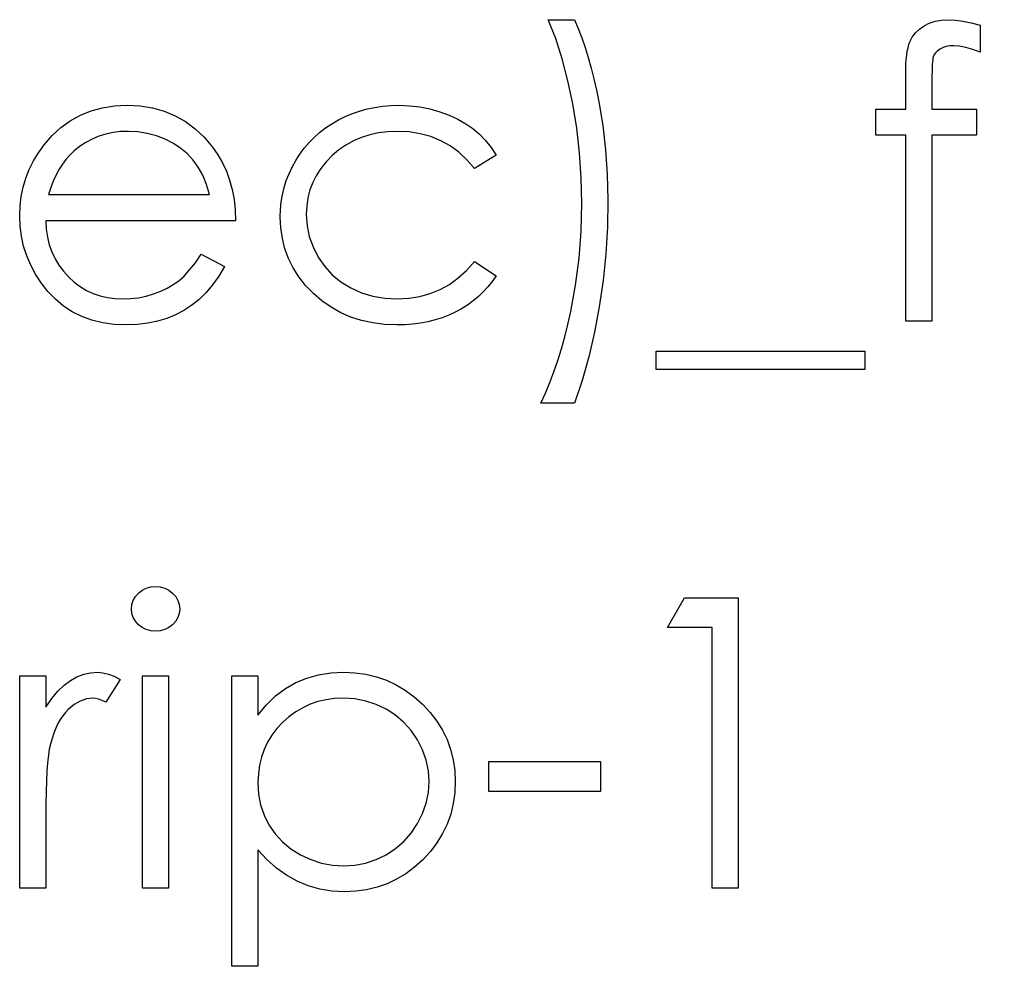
# Model space of a CAD drawing. Header units: inches. Extents: x 1694 to 2505, y -239 to -56.
# Tile 247 of 256: x 1862.866 to 1863.333, y -89.542 to -89.093. Entities that reach past the tile are written whole.
import ezdxf

# ---------------------------------------------------------------- set-up
doc = ezdxf.new("R2010")
doc.units = ezdxf.units.IN
doc.header["$LTSCALE"] = 0.5
doc.header["$MEASUREMENT"] = 0

msp = doc.modelspace()

# ---------------------------------------------------------------- linework, layer by layer
at = {"color": 7, "linetype": 'Continuous'}
for p, q in [((1863.12051, -89.10222), (1863.117, -89.09325)), ((1863.117, -89.09325), (1863.12937, -89.09325)), ((1863.12937, -89.09325), (1863.13116, -89.09748)), ((1863.29783, -89.09488), (1863.30059, -89.09397)), ((1863.30059, -89.09397), (1863.3036, -89.09345)), ((1863.3036, -89.09345), (1863.30686, -89.09325)), ((1863.30686, -89.09325), (1863.31017, -89.09342)), ((1863.31017, -89.09342), (1863.31379, -89.09389)), ((1863.31379, -89.09389), (1863.31771, -89.09472)), ((1863.13116, -89.09748), (1863.13285, -89.10186)), ((1863.29126, -89.09949), (1863.29311, -89.0977)), ((1863.29311, -89.0977), (1863.29532, -89.09615)), ((1863.29532, -89.09615), (1863.29783, -89.09488)), ((1863.31771, -89.09472), (1863.32193, -89.09585)), ((1863.32192, -89.09585), (1863.32193, -89.10871)), ((1863.12363, -89.11186), (1863.12051, -89.10222)), ((1863.13285, -89.10186), (1863.13445, -89.10647)), ((1863.28858, -89.10377), (1863.28974, -89.10151)), ((1863.28974, -89.10151), (1863.29126, -89.09949)), ((1863.13445, -89.10647), (1863.13597, -89.11122)), ((1863.28709, -89.11006), (1863.28737, -89.10821)), ((1863.28737, -89.10821), (1863.28773, -89.10653)), ((1863.28773, -89.10653), (1863.28811, -89.10504)), ((1863.28811, -89.10504), (1863.28858, -89.10377)), ((1863.30178, -89.10802), (1863.30084, -89.10888)), ((1863.30294, -89.10719), (1863.30178, -89.10802)), ((1863.30432, -89.1065), (1863.30294, -89.10719)), ((1863.30584, -89.106), (1863.30432, -89.1065)), ((1863.30755, -89.10573), (1863.30584, -89.106)), ((1863.3094, -89.10562), (1863.30755, -89.10573)), ((1863.31213, -89.10581), (1863.3094, -89.10562)), ((1863.31514, -89.10639), (1863.31213, -89.10581)), ((1863.3184, -89.10736), (1863.31514, -89.10639)), ((1863.32193, -89.10871), (1863.3184, -89.10736)), ((1863.12633, -89.12221), (1863.12363, -89.11186)), ((1863.13597, -89.11122), (1863.13737, -89.11619)), ((1863.28673, -89.11442), (1863.28687, -89.11216)), ((1863.28687, -89.11216), (1863.28709, -89.11006)), ((1863.29943, -89.11224), (1863.29929, -89.11329)), ((1863.29954, -89.11142), (1863.29943, -89.11224)), ((1863.29971, -89.11081), (1863.29954, -89.11142)), ((1863.30015, -89.10981), (1863.29971, -89.11081)), ((1863.30084, -89.10888), (1863.30015, -89.10981)), ((1863.13737, -89.11619), (1863.13867, -89.12132)), ((1863.2866, -89.11956), (1863.28662, -89.11688)), ((1863.28662, -89.11688), (1863.28673, -89.11442)), ((1863.2991, -89.11768), (1863.29905, -89.11959)), ((1863.29913, -89.11602), (1863.2991, -89.11768)), ((1863.29921, -89.11453), (1863.29913, -89.11602)), ((1863.29929, -89.11329), (1863.29921, -89.11453)), ((1863.12865, -89.13322), (1863.12633, -89.12221)), ((1863.13867, -89.12132), (1863.13989, -89.12665)), ((1863.2866, -89.13565), (1863.2866, -89.11956)), ((1863.29905, -89.11959), (1863.29905, -89.13565)), ((1863.13989, -89.12665), (1863.14099, -89.13217)), ((1862.90001, -89.13653), (1862.9054, -89.13504)), ((1862.9054, -89.13504), (1862.91108, -89.13419)), ((1862.91108, -89.13419), (1862.9171, -89.13388)), ((1862.9171, -89.13388), (1862.92328, -89.13419)), ((1862.92328, -89.13419), (1862.92916, -89.13513)), ((1862.92916, -89.13513), (1862.93471, -89.13667)), ((1863.02746, -89.13659), (1863.03102, -89.13562)), ((1863.03102, -89.13562), (1863.03466, -89.13485)), ((1863.03466, -89.13485), (1863.03839, -89.13433)), ((1863.03839, -89.13433), (1863.04223, -89.13399)), ((1863.04223, -89.13399), (1863.04617, -89.13388)), ((1863.04617, -89.13388), (1863.05111, -89.13408)), ((1863.05111, -89.13408), (1863.056, -89.13466)), ((1863.056, -89.13466), (1863.06077, -89.1356)), ((1863.06077, -89.1356), (1863.06547, -89.13695)), ((1863.1305, -89.14468), (1863.12865, -89.13322)), ((1863.14099, -89.13217), (1863.14287, -89.14349)), ((1863.27246, -89.14802), (1863.27246, -89.13565)), ((1863.27246, -89.13565), (1863.2866, -89.13565)), ((1863.29905, -89.13565), (1863.32016, -89.13565)), ((1863.32016, -89.13565), (1863.32016, -89.14802)), ((1862.89016, -89.14123), (1862.89493, -89.13858)), ((1862.89493, -89.13858), (1862.90001, -89.13653)), ((1862.93471, -89.13667), (1862.93993, -89.13883)), ((1862.93993, -89.13883), (1862.94484, -89.14161)), ((1863.01426, -89.14263), (1863.01738, -89.14081)), ((1863.01738, -89.14081), (1863.02064, -89.13918)), ((1863.02064, -89.13918), (1863.02401, -89.13778)), ((1863.02401, -89.13778), (1863.02746, -89.13659)), ((1863.06547, -89.13695), (1863.06994, -89.1386)), ((1863.06994, -89.1386), (1863.07408, -89.14048)), ((1863.07408, -89.14048), (1863.07783, -89.14261)), ((1862.88157, -89.14827), (1862.88572, -89.14443)), ((1862.88572, -89.14443), (1862.89016, -89.14123)), ((1862.94484, -89.14161), (1862.94942, -89.14504)), ((1862.94942, -89.14504), (1862.9537, -89.14907)), ((1863.00849, -89.14677), (1863.01128, -89.14462)), ((1863.01128, -89.14462), (1863.01426, -89.14263)), ((1863.07783, -89.14261), (1863.08126, -89.14495)), ((1863.08126, -89.14495), (1863.08438, -89.14758)), ((1863.13185, -89.15638), (1863.1305, -89.14468)), ((1863.14287, -89.14349), (1863.14419, -89.155)), ((1862.87774, -89.15265), (1862.88157, -89.14827)), ((1862.90051, -89.14995), (1862.89747, -89.15155)), ((1862.90371, -89.1486), (1862.90051, -89.14995)), ((1862.907, -89.14758), (1862.90371, -89.1486)), ((1862.91045, -89.14683), (1862.907, -89.14758)), ((1862.91404, -89.14639), (1862.91045, -89.14683)), ((1862.91773, -89.14625), (1862.91404, -89.14639)), ((1862.92226, -89.14647), (1862.91773, -89.14625)), ((1862.92668, -89.14719), (1862.92226, -89.14647)), ((1862.93101, -89.14835), (1862.92668, -89.14719)), ((1862.93521, -89.15), (1862.93101, -89.14835)), ((1862.93915, -89.15202), (1862.93521, -89.15)), ((1862.9537, -89.14907), (1862.95765, -89.1537)), ((1863.00344, -89.15158), (1863.0059, -89.14909)), ((1863.0059, -89.14909), (1863.00849, -89.14677)), ((1863.02829, -89.14912), (1863.02453, -89.15075)), ((1863.03223, -89.14788), (1863.02829, -89.14912)), ((1863.03637, -89.14697), (1863.03223, -89.14788)), ((1863.04073, -89.14644), (1863.03637, -89.14697)), ((1863.04526, -89.14625), (1863.04073, -89.14644)), ((1863.05092, -89.14653), (1863.04526, -89.14625)), ((1863.05625, -89.14735), (1863.05092, -89.14653)), ((1863.0613, -89.14873), (1863.05625, -89.14735)), ((1863.06605, -89.15067), (1863.0613, -89.14873)), ((1863.08438, -89.14758), (1863.08725, -89.15053)), ((1863.2866, -89.14802), (1863.27246, -89.14802)), ((1863.2866, -89.23635), (1863.2866, -89.14802)), ((1863.29902, -89.14802), (1863.29896, -89.23635)), ((1863.32016, -89.14802), (1863.29902, -89.14802)), ((1862.87503, -89.15641), (1862.87774, -89.15265)), ((1862.89458, -89.15348), (1862.89179, -89.15569)), ((1862.89747, -89.15155), (1862.89458, -89.15348)), ((1862.94269, -89.15434), (1862.93915, -89.15202)), ((1862.94583, -89.15696), (1862.94269, -89.15434)), ((1862.95765, -89.1537), (1862.96019, -89.15732)), ((1862.99908, -89.15707), (1863.00118, -89.15426)), ((1863.00118, -89.15426), (1863.00344, -89.15158)), ((1863.0176, -89.15506), (1863.01443, -89.15776)), ((1863.02097, -89.15274), (1863.0176, -89.15506)), ((1863.02453, -89.15075), (1863.02097, -89.15274)), ((1863.07046, -89.15315), (1863.06605, -89.15067)), ((1863.07458, -89.15619), (1863.07046, -89.15315)), ((1863.08725, -89.15053), (1863.0899, -89.15384)), ((1863.0899, -89.15384), (1863.09227, -89.15748)), ((1863.14419, -89.155), (1863.14499, -89.16679)), ((1862.87266, -89.1603), (1862.87503, -89.15641)), ((1862.88806, -89.15956), (1862.88638, -89.16179)), ((1862.88986, -89.15751), (1862.88806, -89.15956)), ((1862.89179, -89.15569), (1862.88986, -89.15751)), ((1862.94854, -89.15989), (1862.94583, -89.15696)), ((1862.96019, -89.15732), (1862.96237, -89.16113)), ((1862.99715, -89.16008), (1862.99908, -89.15707)), ((1863.01443, -89.15776), (1863.01156, -89.16071)), ((1863.07841, -89.15978), (1863.07458, -89.15619)), ((1863.08192, -89.16392), (1863.07841, -89.15978)), ((1863.09227, -89.15748), (1863.08192, -89.16392)), ((1863.13263, -89.16828), (1863.13185, -89.15638)), ((1862.86904, -89.16844), (1862.87067, -89.1643)), ((1862.87067, -89.1643), (1862.87266, -89.1603)), ((1862.88483, -89.16425), (1862.8834, -89.16695)), ((1862.88638, -89.16179), (1862.88483, -89.16425)), ((1862.95091, -89.1632), (1862.94854, -89.15989)), ((1862.95298, -89.16704), (1862.95091, -89.1632)), ((1862.96237, -89.16113), (1862.96425, -89.16519)), ((1862.99395, -89.16637), (1862.99544, -89.1632)), ((1862.99544, -89.1632), (1862.99715, -89.16008)), ((1863.00907, -89.16383), (1863.00695, -89.16709)), ((1863.01156, -89.16071), (1863.00907, -89.16383)), ((1862.86777, -89.17272), (1862.86904, -89.16844)), ((1862.8834, -89.16695), (1862.88207, -89.16985)), ((1862.95478, -89.1714), (1862.95298, -89.16704)), ((1862.96425, -89.16519), (1862.96576, -89.16944)), ((1862.99268, -89.16963), (1862.99395, -89.16637)), ((1863.00695, -89.16709), (1863.00524, -89.17051)), ((1863.1329, -89.18042), (1863.13263, -89.16828)), ((1863.14499, -89.16679), (1863.14527, -89.17877)), ((1862.86686, -89.17711), (1862.86777, -89.17272)), ((1862.88088, -89.17294), (1862.87981, -89.17628)), ((1862.88207, -89.16985), (1862.88088, -89.17294)), ((1862.95624, -89.17628), (1862.95478, -89.1714)), ((1862.96576, -89.16944), (1862.96698, -89.17391)), ((1862.99083, -89.17631), (1862.99166, -89.17294)), ((1862.99166, -89.17294), (1862.99268, -89.16963)), ((1863.00524, -89.17051), (1863.00388, -89.17407)), ((1862.86634, -89.18164), (1862.86686, -89.17711)), ((1862.87981, -89.17628), (1862.95624, -89.17628)), ((1862.96698, -89.17391), (1862.96786, -89.1786)), ((1862.99028, -89.17976), (1862.99083, -89.17631)), ((1863.00295, -89.1778), (1863.00237, -89.18169)), ((1863.00388, -89.17407), (1863.00295, -89.1778)), ((1862.86614, -89.18627), (1862.86634, -89.18164)), ((1862.96786, -89.1786), (1862.96839, -89.18351)), ((1862.98992, -89.18327), (1862.99028, -89.17976)), ((1863.00237, -89.18169), (1863.00217, -89.18572)), ((1863.13257, -89.19353), (1863.1329, -89.18042)), ((1863.14527, -89.17877), (1863.14502, -89.19169)), ((1862.86637, -89.19122), (1862.86614, -89.18627)), ((1862.96839, -89.18351), (1862.96861, -89.18865)), ((1862.98981, -89.18683), (1862.98992, -89.18327)), ((1862.99006, -89.19207), (1862.98981, -89.18683)), ((1863.00217, -89.18572), (1863.00253, -89.191)), ((1862.86697, -89.19605), (1862.86637, -89.19122)), ((1862.96861, -89.18865), (1862.87851, -89.18865)), ((1862.87851, -89.18865), (1862.87876, -89.19262)), ((1862.9908, -89.19712), (1862.99006, -89.19207)), ((1863.00253, -89.191), (1863.00358, -89.1961)), ((1863.14502, -89.19169), (1863.14425, -89.20441)), ((1862.86802, -89.20071), (1862.86697, -89.19605)), ((1862.87876, -89.19262), (1862.87931, -89.19643)), ((1862.87931, -89.19643), (1862.88019, -89.20005)), ((1862.99202, -89.20195), (1862.9908, -89.19712)), ((1863.00358, -89.1961), (1863.00535, -89.20107)), ((1863.13158, -89.20648), (1863.13257, -89.19353)), ((1862.86951, -89.20527), (1862.86802, -89.20071)), ((1862.88019, -89.20005), (1862.88141, -89.20347)), ((1863.00535, -89.20107), (1863.0078, -89.20587)), ((1862.87139, -89.20971), (1862.86951, -89.20527)), ((1862.88141, -89.20347), (1862.8829, -89.2067)), ((1862.94951, -89.20861), (1862.95232, -89.20455)), ((1862.95232, -89.20455), (1862.96331, -89.21032)), ((1862.99375, -89.20662), (1862.99202, -89.20195)), ((1863.0078, -89.20587), (1863.0109, -89.21032)), ((1863.12995, -89.21921), (1863.13158, -89.20648)), ((1863.14425, -89.20441), (1863.14298, -89.21702)), ((1862.87368, -89.21402), (1862.87139, -89.20971)), ((1862.8829, -89.2067), (1862.88472, -89.20977)), ((1862.88472, -89.20977), (1862.88687, -89.21264)), ((1862.94677, -89.21203), (1862.94951, -89.20861)), ((1862.96331, -89.21032), (1862.9606, -89.21493)), ((1862.99596, -89.21106), (1862.99375, -89.20662)), ((1862.99867, -89.21529), (1862.99596, -89.21106)), ((1863.0109, -89.21032), (1863.01451, -89.21426)), ((1863.07825, -89.21222), (1863.08192, -89.20808)), ((1863.08192, -89.20808), (1863.09227, -89.21487)), ((1862.87641, -89.21818), (1862.87368, -89.21402)), ((1862.88687, -89.21264), (1862.88933, -89.21534)), ((1862.88933, -89.21534), (1862.89204, -89.21777)), ((1862.94164, -89.21714), (1862.94415, -89.2149)), ((1862.94415, -89.2149), (1862.94677, -89.21203)), ((1862.9606, -89.21493), (1862.9577, -89.21907)), ((1863.00184, -89.21934), (1862.99867, -89.21529)), ((1863.01451, -89.21426), (1863.01862, -89.21766)), ((1863.07013, -89.21885), (1863.0743, -89.21581)), ((1863.0743, -89.21581), (1863.07825, -89.21222)), ((1863.09227, -89.21487), (1863.09039, -89.21755)), ((1862.87956, -89.22221), (1862.87641, -89.21818)), ((1862.89204, -89.21777), (1862.89488, -89.2199)), ((1862.89488, -89.2199), (1862.89789, -89.22169)), ((1862.9362, -89.22064), (1862.93904, -89.21898)), ((1862.93904, -89.21898), (1862.94164, -89.21714)), ((1862.9577, -89.21907), (1862.95461, -89.22277)), ((1863.00554, -89.22318), (1863.00184, -89.21934)), ((1863.01862, -89.21766), (1863.02329, -89.22053)), ((1863.02329, -89.22053), (1863.02837, -89.22282)), ((1863.06569, -89.22133), (1863.07013, -89.21885)), ((1863.08835, -89.22009), (1863.08614, -89.22246)), ((1863.09039, -89.21755), (1863.08835, -89.22009)), ((1863.12763, -89.23174), (1863.12995, -89.21921)), ((1863.14298, -89.21702), (1863.14118, -89.22945)), ((1862.88307, -89.22594), (1862.87956, -89.22221)), ((1862.89789, -89.22169), (1862.90106, -89.22315)), ((1862.90106, -89.22315), (1862.90437, -89.22428)), ((1862.90437, -89.22428), (1862.90785, -89.22509)), ((1862.90785, -89.22509), (1862.91147, -89.22558)), ((1862.91895, -89.22561), (1862.92257, -89.22517)), ((1862.92257, -89.22517), (1862.92615, -89.22442)), ((1862.92615, -89.22442), (1862.92969, -89.2234)), ((1862.92969, -89.2234), (1862.93308, -89.22213)), ((1862.93308, -89.22213), (1862.9362, -89.22064)), ((1862.95461, -89.22277), (1862.9513, -89.22597)), ((1863.0096, -89.22669), (1863.00554, -89.22318)), ((1863.02837, -89.22282), (1863.03372, -89.22445)), ((1863.03372, -89.22445), (1863.03938, -89.22542)), ((1863.05081, -89.22547), (1863.05603, -89.22464)), ((1863.05603, -89.22464), (1863.06097, -89.22326)), ((1863.06097, -89.22326), (1863.06569, -89.22133)), ((1863.0838, -89.22467), (1863.08131, -89.22674)), ((1863.08614, -89.22246), (1863.0838, -89.22467)), ((1862.88693, -89.22917), (1862.88307, -89.22594)), ((1862.8911, -89.2319), (1862.88693, -89.22917)), ((1862.91147, -89.22558), (1862.91525, -89.22575)), ((1862.91525, -89.22575), (1862.91895, -89.22561)), ((1862.94779, -89.22876), (1862.9441, -89.23119)), ((1862.9513, -89.22597), (1862.94779, -89.22876)), ((1863.0139, -89.22972), (1863.0096, -89.22669)), ((1863.01849, -89.23229), (1863.0139, -89.22972)), ((1863.03938, -89.22542), (1863.04534, -89.22575)), ((1863.04534, -89.22575), (1863.05081, -89.22547)), ((1863.07863, -89.22865), (1863.07582, -89.23041)), ((1863.08131, -89.22674), (1863.07863, -89.22865)), ((1863.14118, -89.22945), (1863.13892, -89.24156)), ((1862.89557, -89.23414), (1862.8911, -89.2319)), ((1862.9004, -89.23588), (1862.89557, -89.23414)), ((1862.94015, -89.23328), (1862.93601, -89.23502)), ((1862.9441, -89.23119), (1862.94015, -89.23328)), ((1863.02332, -89.23439), (1863.01849, -89.23229)), ((1863.0284, -89.23602), (1863.02332, -89.23439)), ((1863.06977, -89.23345), (1863.06657, -89.23469)), ((1863.07286, -89.23201), (1863.06977, -89.23345)), ((1863.07582, -89.23041), (1863.07286, -89.23201)), ((1863.12625, -89.23784), (1863.12763, -89.23174)), ((1862.90553, -89.23712), (1862.9004, -89.23588)), ((1862.911, -89.23787), (1862.90553, -89.23712)), ((1862.9168, -89.23811), (1862.911, -89.23787)), ((1862.92201, -89.23792), (1862.9168, -89.23811)), ((1862.92695, -89.23734), (1862.92201, -89.23792)), ((1862.93162, -89.23637), (1862.92695, -89.23734)), ((1862.93601, -89.23502), (1862.93162, -89.23637)), ((1863.03372, -89.23718), (1863.0284, -89.23602)), ((1863.0393, -89.23789), (1863.03372, -89.23718)), ((1863.04515, -89.23811), (1863.0393, -89.23789)), ((1863.04899, -89.23803), (1863.04515, -89.23811)), ((1863.05271, -89.23773), (1863.04899, -89.23803)), ((1863.05636, -89.23726), (1863.05271, -89.23773)), ((1863.05986, -89.2366), (1863.05636, -89.23726)), ((1863.06329, -89.23574), (1863.05986, -89.2366)), ((1863.06657, -89.23469), (1863.06329, -89.23574)), ((1863.12479, -89.24377), (1863.12625, -89.23784)), ((1863.29896, -89.23635), (1863.2866, -89.23635)), ((1863.12319, -89.24949), (1863.12479, -89.24377)), ((1863.13892, -89.24156), (1863.13621, -89.25324)), ((1863.12147, -89.25503), (1863.12319, -89.24949)), ((1863.13621, -89.25324), (1863.13301, -89.26445)), ((1863.16823, -89.25048), (1863.26716, -89.25048)), ((1863.16823, -89.25931), (1863.16823, -89.25048)), ((1863.26716, -89.25048), (1863.26716, -89.25931)), ((1863.11965, -89.26036), (1863.12147, -89.25503)), ((1863.11769, -89.2655), (1863.11965, -89.26036)), ((1863.26716, -89.25931), (1863.16823, -89.25931)), ((1863.11565, -89.27046), (1863.11769, -89.2655)), ((1863.13301, -89.26445), (1863.12937, -89.27521)), ((1863.11347, -89.27521), (1863.11565, -89.27046)), ((1863.12936, -89.27521), (1863.11347, -89.27521)), ((1862.92105, -89.36703), (1862.92251, -89.3654)), ((1862.92251, -89.3654), (1862.92428, -89.36405)), ((1862.92428, -89.36405), (1862.92624, -89.36305)), ((1862.92624, -89.36305), (1862.92831, -89.36247)), ((1862.92831, -89.36247), (1862.93057, -89.36228)), ((1862.93057, -89.36228), (1862.93286, -89.36247)), ((1862.93286, -89.36247), (1862.93499, -89.36305)), ((1862.93499, -89.36305), (1862.93695, -89.36405)), ((1862.93695, -89.36405), (1862.93871, -89.3654)), ((1862.93871, -89.3654), (1862.9402, -89.36703)), ((1862.91936, -89.37081), (1862.92, -89.36885)), ((1862.92, -89.36885), (1862.92105, -89.36703)), ((1862.9402, -89.36703), (1862.94125, -89.36885)), ((1862.94125, -89.36885), (1862.94189, -89.37081)), ((1863.17353, -89.38171), (1863.18162, -89.36758)), ((1863.18162, -89.36758), (1863.2071, -89.36758)), ((1863.2071, -89.36758), (1863.2071, -89.50538)), ((1862.91914, -89.37294), (1862.91936, -89.37081)), ((1862.91936, -89.37501), (1862.91914, -89.37294)), ((1862.94189, -89.37081), (1862.94211, -89.37294)), ((1862.94211, -89.37294), (1862.94189, -89.37501)), ((1862.92, -89.37694), (1862.91936, -89.37501)), ((1862.92105, -89.37873), (1862.92, -89.37694)), ((1862.92251, -89.38036), (1862.92105, -89.37873)), ((1862.9402, -89.37873), (1862.93871, -89.38036)), ((1862.94125, -89.37694), (1862.9402, -89.37873)), ((1862.94189, -89.37501), (1862.94125, -89.37694)), ((1862.92428, -89.38171), (1862.92251, -89.38036)), ((1862.92624, -89.38271), (1862.92428, -89.38171)), ((1862.92831, -89.38329), (1862.92624, -89.38271)), ((1862.93057, -89.38348), (1862.92831, -89.38329)), ((1862.93286, -89.38329), (1862.93057, -89.38348)), ((1862.93499, -89.38271), (1862.93286, -89.38329)), ((1862.93695, -89.38171), (1862.93499, -89.38271)), ((1862.93871, -89.38036), (1862.93695, -89.38171)), ((1863.19473, -89.38171), (1863.17353, -89.38171)), ((1863.19473, -89.50538), (1863.19473, -89.38171)), ((1862.86614, -89.40468), (1862.87851, -89.40468)), ((1862.86614, -89.50538), (1862.86614, -89.40468)), ((1862.87851, -89.40468), (1862.87851, -89.4195)), ((1862.88718, -89.4091), (1862.89021, -89.40683)), ((1862.89021, -89.40683), (1862.89333, -89.40512)), ((1862.89333, -89.40512), (1862.89654, -89.40388)), ((1862.89654, -89.40388), (1862.89977, -89.40316)), ((1862.89977, -89.40316), (1862.90308, -89.40291)), ((1862.90308, -89.40291), (1862.90564, -89.40313)), ((1862.90564, -89.40313), (1862.90829, -89.40377)), ((1862.91384, -89.40636), (1862.90705, -89.41707)), ((1862.90829, -89.40377), (1862.91103, -89.40485)), ((1862.91103, -89.40485), (1862.91384, -89.40636)), ((1862.92444, -89.40468), (1862.93681, -89.40468)), ((1862.92444, -89.50538), (1862.92444, -89.40468)), ((1862.93681, -89.40468), (1862.93681, -89.50538)), ((1862.96684, -89.40468), (1862.97921, -89.40468)), ((1862.96684, -89.54247), (1862.96684, -89.40468)), ((1862.97921, -89.40468), (1862.97921, -89.42331)), ((1862.99718, -89.4078), (1863.00242, -89.40567)), ((1863.00242, -89.40567), (1863.00794, -89.40413)), ((1863.00794, -89.40413), (1863.01377, -89.40322)), ((1863.01377, -89.40322), (1863.01989, -89.40291)), ((1863.01989, -89.40291), (1863.02525, -89.40316)), ((1863.02525, -89.40316), (1863.03044, -89.40385)), ((1863.03044, -89.40385), (1863.03541, -89.40504)), ((1863.03541, -89.40504), (1863.04018, -89.40672)), ((1863.04018, -89.40672), (1863.04476, -89.40885)), ((1862.88133, -89.41542), (1862.88422, -89.41194)), ((1862.88422, -89.41194), (1862.88718, -89.4091)), ((1862.9876, -89.41412), (1862.99224, -89.41059)), ((1862.99224, -89.41059), (1862.99718, -89.4078)), ((1863.04476, -89.40885), (1863.04913, -89.41147)), ((1863.04913, -89.41147), (1863.05332, -89.41456)), ((1862.87851, -89.4195), (1862.88133, -89.41542)), ((1862.89485, -89.4166), (1862.89201, -89.41826)), ((1862.89778, -89.41561), (1862.89485, -89.4166)), ((1862.90073, -89.41528), (1862.89778, -89.41561)), ((1862.90208, -89.41539), (1862.90073, -89.41528)), ((1862.9036, -89.41572), (1862.90208, -89.41539)), ((1862.90526, -89.4163), (1862.9036, -89.41572)), ((1862.90705, -89.41707), (1862.90526, -89.4163)), ((1862.98326, -89.41834), (1862.9876, -89.41412)), ((1863.01156, -89.416), (1863.00769, -89.41688)), ((1863.01559, -89.41544), (1863.01156, -89.416)), ((1863.01978, -89.41528), (1863.01559, -89.41544)), ((1863.02519, -89.41561), (1863.01978, -89.41528)), ((1863.03038, -89.41658), (1863.02519, -89.41561)), ((1863.03535, -89.41821), (1863.03038, -89.41658)), ((1863.05332, -89.41456), (1863.0573, -89.41812)), ((1862.88919, -89.42058), (1862.88784, -89.42199)), ((1862.89201, -89.41826), (1862.88919, -89.42058)), ((1862.97921, -89.42331), (1862.98326, -89.41834)), ((1863.00046, -89.41975), (1862.99712, -89.42171)), ((1863.00399, -89.41815), (1863.00046, -89.41975)), ((1863.00769, -89.41688), (1863.00399, -89.41815)), ((1863.04013, -89.42047), (1863.03535, -89.41821)), ((1863.04454, -89.42331), (1863.04013, -89.42047)), ((1863.0573, -89.41812), (1863.06094, -89.42201)), ((1862.88541, -89.42535), (1862.88431, -89.42731)), ((1862.88657, -89.42359), (1862.88541, -89.42535)), ((1862.88784, -89.42199), (1862.88657, -89.42359)), ((1862.99392, -89.42406), (1862.99091, -89.42673)), ((1862.99712, -89.42171), (1862.99392, -89.42406)), ((1863.04849, -89.42671), (1863.04454, -89.42331)), ((1863.06094, -89.42201), (1863.06409, -89.42613)), ((1863.06409, -89.42613), (1863.06676, -89.43041)), ((1862.88329, -89.42947), (1862.88235, -89.43179)), ((1862.88431, -89.42731), (1862.88329, -89.42947)), ((1862.98818, -89.42969), (1862.9858, -89.43281)), ((1862.99091, -89.42673), (1862.98818, -89.42969)), ((1863.05197, -89.4306), (1863.04849, -89.42671)), ((1863.05495, -89.43504), (1863.05197, -89.4306)), ((1863.06676, -89.43041), (1863.06895, -89.43488)), ((1862.88149, -89.4343), (1862.88072, -89.43698)), ((1862.88235, -89.43179), (1862.88149, -89.4343)), ((1862.9858, -89.43281), (1862.98379, -89.43612)), ((1863.05738, -89.43979), (1863.05495, -89.43504)), ((1863.06895, -89.43488), (1863.07066, -89.43957)), ((1862.88019, -89.43938), (1862.87975, -89.44233)), ((1862.88072, -89.43698), (1862.88019, -89.43938)), ((1862.98213, -89.4396), (1862.98086, -89.44324)), ((1862.98379, -89.43612), (1862.98213, -89.4396)), ((1863.05909, -89.4447), (1863.05738, -89.43979)), ((1863.07066, -89.43957), (1863.07187, -89.44443)), ((1862.87975, -89.44233), (1862.87937, -89.44584)), ((1862.98086, -89.44324), (1862.97995, -89.44708)), ((1863.06014, -89.44973), (1863.05909, -89.4447)), ((1863.07187, -89.44443), (1863.07259, -89.44951)), ((1862.87937, -89.44584), (1862.87906, -89.44989)), ((1862.97995, -89.44708), (1862.9794, -89.45108)), ((1863.07259, -89.44951), (1863.07284, -89.45475)), ((1863.08873, -89.44531), (1863.14173, -89.44531)), ((1863.08874, -89.45944), (1863.08874, -89.44531)), ((1863.14173, -89.44531), (1863.14173, -89.45944)), ((1862.87906, -89.44989), (1862.87881, -89.45448)), ((1862.9794, -89.45108), (1862.97921, -89.45525)), ((1863.06047, -89.45489), (1863.06014, -89.44973)), ((1862.87881, -89.45448), (1862.87865, -89.45961)), ((1862.97921, -89.45525), (1862.97954, -89.46071)), ((1863.06011, -89.46002), (1863.06047, -89.45489)), ((1863.07284, -89.45475), (1863.07259, -89.46011)), ((1862.87865, -89.45961), (1862.87854, -89.4653)), ((1862.97954, -89.46071), (1862.9805, -89.46588)), ((1863.05909, -89.46505), (1863.06011, -89.46002)), ((1863.07259, -89.46011), (1863.07187, -89.46527)), ((1863.14173, -89.45944), (1863.08874, -89.45944)), ((1862.87854, -89.4653), (1862.87851, -89.47153)), ((1862.9805, -89.46588), (1862.98213, -89.47079)), ((1863.05732, -89.46996), (1863.05909, -89.46505)), ((1863.07187, -89.46527), (1863.07068, -89.47021)), ((1862.87851, -89.47153), (1862.87851, -89.50538)), ((1862.98213, -89.47079), (1862.98442, -89.4754)), ((1863.0549, -89.47476), (1863.05732, -89.46996)), ((1863.07068, -89.47021), (1863.069, -89.47496)), ((1862.98442, -89.4754), (1862.98732, -89.47962)), ((1863.05189, -89.47924), (1863.0549, -89.47476)), ((1863.069, -89.47496), (1863.06682, -89.47951)), ((1862.98732, -89.47962), (1862.9908, -89.4834)), ((1863.04841, -89.48318), (1863.05189, -89.47924)), ((1863.06682, -89.47951), (1863.06417, -89.48385)), ((1862.9908, -89.4834), (1862.99483, -89.48672)), ((1862.99483, -89.48672), (1862.99941, -89.48956)), ((1863.03999, -89.4895), (1863.04443, -89.48661)), ((1863.04443, -89.48661), (1863.04841, -89.48318)), ((1863.06417, -89.48385), (1863.06105, -89.48796)), ((1862.98349, -89.4918), (1862.97921, -89.48713)), ((1862.97921, -89.48713), (1862.97921, -89.54247)), ((1862.99941, -89.48956), (1863.00435, -89.49185)), ((1863.03524, -89.49182), (1863.03999, -89.4895)), ((1863.06105, -89.48796), (1863.05743, -89.49188)), ((1862.98799, -89.49585), (1862.98349, -89.4918)), ((1862.99276, -89.4993), (1862.98799, -89.49585)), ((1863.00435, -89.49185), (1863.00943, -89.49348)), ((1863.00943, -89.49348), (1863.01462, -89.49445)), ((1863.01462, -89.49445), (1863.01998, -89.49478)), ((1863.01998, -89.49478), (1863.02522, -89.49445)), ((1863.02522, -89.49445), (1863.0303, -89.49345)), ((1863.0303, -89.49345), (1863.03524, -89.49182)), ((1863.05349, -89.49547), (1863.04935, -89.49856)), ((1863.05743, -89.49188), (1863.05349, -89.49547)), ((1862.99776, -89.50212), (1862.99276, -89.4993)), ((1863.04935, -89.49856), (1863.04499, -89.50118)), ((1862.87851, -89.50538), (1862.86614, -89.50538)), ((1862.93681, -89.50538), (1862.92444, -89.50538)), ((1863.00303, -89.50433), (1862.99776, -89.50212)), ((1863.00852, -89.50587), (1863.00303, -89.50433)), ((1863.03571, -89.50499), (1863.03077, -89.50618)), ((1863.04046, -89.50333), (1863.03571, -89.50499)), ((1863.04499, -89.50118), (1863.04046, -89.50333)), ((1863.2071, -89.50538), (1863.19473, -89.50538)), ((1863.01429, -89.50684), (1863.00852, -89.50587)), ((1863.02028, -89.50714), (1863.01429, -89.50684)), ((1863.02561, -89.50689), (1863.02028, -89.50714)), ((1863.03077, -89.50618), (1863.02561, -89.50689)), ((1862.97921, -89.54247), (1862.96684, -89.54247))]:
    msp.add_line(p, q, dxfattribs=at)

doc.saveas('drawing.dxf')
